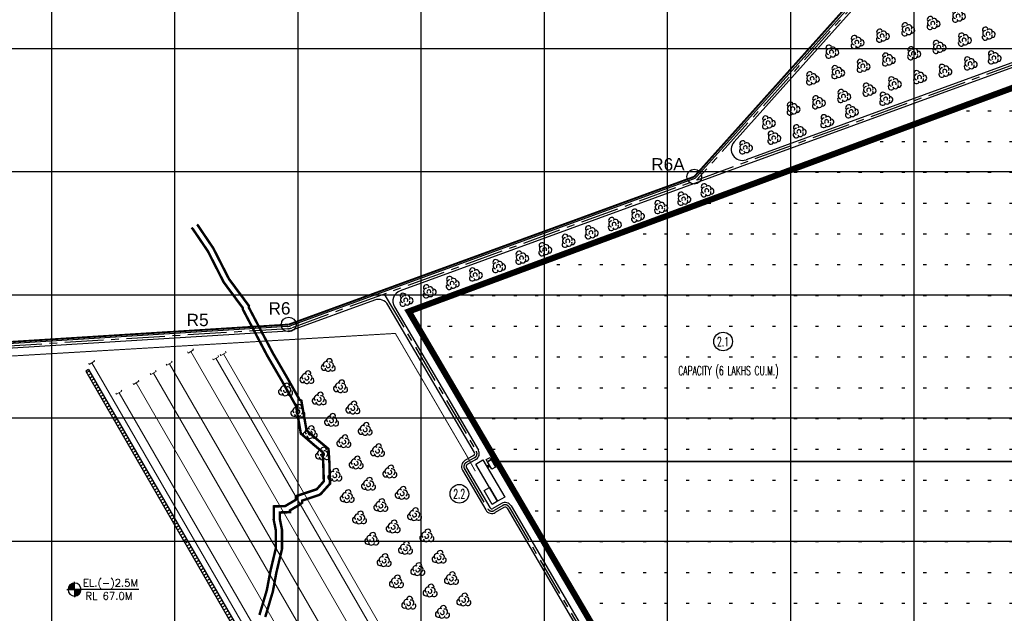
# Model space of a CAD drawing. Header units: inches. Extents: x -8998005 to 170525121, y -30058259 to 1575573.
# Tile 92 of 107: x 474034 to 1273266, y 541272 to 1023425. Entities that reach past the tile are written whole.
import ezdxf
from ezdxf.enums import TextEntityAlignment as Align

# ---------------------------------------------------------------- set-up
doc = ezdxf.new("R2010")
doc.units = ezdxf.units.IN
doc.header["$LTSCALE"] = 5
doc.header["$MEASUREMENT"] = 0
doc.header["$PDMODE"] = 2
doc.header["$PDSIZE"] = 1
for name, pattern in [('CENTER', [2, 1.25, -0.25, 0.25, -0.25]), ('DASHED', [0.75, 0.5, -0.25]), ('HIDDEN', [0.375, 0.25, -0.125]), ('PHANTOM', [2.5, 1.25, -0.25, 0.25, -0.25, 0.25, -0.25])]:
    doc.linetypes.add(name, pattern=pattern)
for name, color, linetype in [('CANAL', 4, 'Continuous'), ('CEN', 9, 'CENTER'), ('DIM', 7, 'Continuous'), ('existing old', 8, 'PHANTOM'), ('HIDDEN', 2, 'DASHED'), ('Meter', 3, 'Continuous'), ('PIPE', 1, 'Continuous'), ('ROAD-ISG', 7, 'Continuous'), ('TCE-ME-ROAD', 244, 'Continuous'), ('Text', 6, 'Continuous'), ('Unknown_Line_Type', 7, 'Continuous')]:
    doc.layers.add(name, color=color, linetype=linetype)
doc.layers.add('Point', color=4, linetype='Continuous', lineweight=25)
doc.layers.add('Y C H P CONV.', color=7, linetype='Continuous', lineweight=9)
doc.styles.add('AR', font='arial.ttf')
doc.styles.add('COMPLEX', font='complex')
doc.styles.add('M1', font='ROMAND.shx', dxfattribs={"height": 6250})

# ---------------------------------------------------------------- blocks, each defined once
blk = doc.blocks.new('ISG')
at = {"layer": 'Y C H P CONV.', "color": 3, "lineweight": 15}
for p, q in [((5891743, 752692, -96251), (5891243, 753558, -96251)), ((5891743, 752692, -96251), (5896073, 755192, -96251)), ((6631993, -524514, -96251), (5893908, 753942, -96251)), ((5896073, 755192, -96251), (5895573, 756058, -96251)), ((5918295, 750702, -96251), (5917795, 751568, -96251)), ((5918295, 750702, -96251), (5922625, 753201, -96251)), ((5922625, 753201, -96251), (5922125, 754067, -96251)), ((5874422, 742693, -96251), (5873922, 743559, -96251)), ((5874422, 742693, -96251), (5878752, 745193, -96251)), ((6684061, -654703, -96251), (5876587, 743943, -96251)), ((5878752, 745193, -96251), (5878252, 746059, -96251)), ((5912233, 747202, -96251), (5911733, 748068, -96251)), ((5912233, 747202, -96251), (5916563, 749702, -96251)), ((5916563, 749702, -96251), (5916063, 750568, -96251)), ((5847575, 727193, -96251), (5847075, 728059, -96251)), ((5847575, 727193, -96251), (5851905, 729693, -96251)), ((6547217, -479675, -96251), (5849740, 728443, -96251)), ((5851905, 729693, -96251), (5851405, 730559, -96251))]:
    blk.add_line(p, q, dxfattribs=at)
at = {"layer": 'Y C H P CONV.', "color": 220, "lineweight": 15}
for p, q in [((6606928, -437098, -96251), (5920460, 751951, -96251)), ((5811609, 743489, -96251), (5811109, 744355, -96251)), ((5811609, 743489, -96251), (5815939, 745989, -96251)), ((5813774, 744739, -96251), (6481176, -411285, -96251)), ((5815939, 745989, -96251), (5815439, 746855, -96251)), ((6614904, -464912, -96251), (5914398, 748452, -96251)), ((5861431, 735193, -96251), (5860931, 736059, -96251)), ((5861431, 735193, -96251), (5865762, 737693, -96251)), ((6593159, -527251, -96251), (5863597, 736443, -96251)), ((5865762, 737693, -96251), (5865262, 738559, -96251)), ((5833718, 719193, -96251), (5833218, 720059, -96251)), ((5833718, 719193, -96251), (5838049, 721693, -96251)), ((5835883, 720443, -96251), (6501276, -432099, -96251)), ((5838049, 721693, -96251), (5837549, 722559, -96251))]:
    blk.add_line(p, q, dxfattribs=at)
blk = doc.blocks.new('GV')
at = {"layer": 'existing old', "color": 3, "linetype": 'Continuous'}
for centre, radius, start, end in [((2383, 3337), 2422, 31.92753, 201.840524), ((2579, 579), 2422, 91.226265, 261.139258), ((4468, 90), 1636, 326.5033, 225.506666), ((5515, 1805), 2422, 331.226258, 141.139252), ((7932, -240), 2422, 271.92753, 81.840528), ((2159, -2410), 2422, 151.927537, 321.840526), ((5481, -1434), 2422, 211.226261, 21.139252)]:
    blk.add_arc(centre, radius, start, end, dxfattribs=at)
blk = doc.blocks.new('ELEVATION')
at = {"color": 0}
for p, q in [((120164, -63931), (122377, -63931)), ((117045, -68730), (122377, -68730)), ((117077, -68196), (122377, -68196)), ((117164, -67663), (122377, -67663)), ((117307, -67130), (122377, -67130)), ((117513, -66597), (122377, -66597)), ((117790, -66064), (122377, -66064)), ((118151, -65530), (122377, -65530)), ((118621, -64997), (122377, -64997)), ((119249, -64464), (122377, -64464)), ((127709, -68834), (122377, -68834)), ((127677, -69367), (122377, -69367)), ((127590, -69901), (122377, -69901)), ((127442, -70447), (122377, -70447)), ((127235, -70981), (122377, -70981)), ((126956, -71514), (122377, -71514)), ((126642, -71983), (122377, -71983)), ((126183, -72516), (122377, -72516)), ((125574, -73049), (122377, -73049)), ((124670, -73596), (122377, -73596))]:
    blk.add_line(p, q, dxfattribs=at)
for p, q in [((122377, -68782), (122377, -62520)), ((116087, -68782), (122377, -68782)), ((174509, -68782), (122377, -68782)), ((122377, -68782), (122377, -74975))]:
    blk.add_line(p, q)
for start, end in [(90, 270), (0, 90), (270, 0)]:
    blk.add_arc((122377, -68782), 5332, start, end)
blk = doc.blocks.new('GV-flat-104')
at = {"layer": 'existing old', "color": 3, "linetype": 'Continuous', "ltscale": 100}
for centre, radius, start, end in [((2383, 3337), 2422, 31.92753, 201.840524), ((2579, 579), 2422, 91.226265, 261.139258), ((4468, 90), 1636, 326.5033, 225.506666), ((5515, 1805), 2422, 331.226258, 141.139252), ((7932, -240), 2422, 271.92753, 81.840528), ((2159, -2410), 2422, 151.927537, 321.840526), ((5481, -1434), 2422, 211.226261, 21.139252)]:
    blk.add_arc(centre, radius, start, end, dxfattribs=at)
blk = doc.blocks.new('GV-flat-105')
at = {"layer": 'existing old', "color": 3, "linetype": 'Continuous', "ltscale": 100}
for centre, radius, start, end in [((2383, 3337), 2422, 31.92753, 201.840524), ((2579, 579), 2422, 91.226265, 261.139258), ((4468, 90), 1636, 326.5033, 225.506666), ((5515, 1805), 2422, 331.226258, 141.139252), ((7932, -240), 2422, 271.92753, 81.840528), ((2159, -2410), 2422, 151.927537, 321.840526), ((5481, -1434), 2422, 211.226261, 21.139252)]:
    blk.add_arc(centre, radius, start, end, dxfattribs=at)
blk = doc.blocks.new('GV-flat-106')
at = {"layer": 'existing old', "color": 3, "linetype": 'Continuous', "ltscale": 100}
for centre, radius, start, end in [((2383, 3337), 2422, 31.92753, 201.840524), ((2579, 579), 2422, 91.226265, 261.139258), ((4468, 90), 1636, 326.5033, 225.506666), ((5515, 1805), 2422, 331.226258, 141.139252), ((7932, -240), 2422, 271.92753, 81.840528), ((2159, -2410), 2422, 151.927537, 321.840526), ((5481, -1434), 2422, 211.226261, 21.139252)]:
    blk.add_arc(centre, radius, start, end, dxfattribs=at)
blk = doc.blocks.new('GV-flat-107')
at = {"layer": 'existing old', "color": 3, "linetype": 'Continuous', "ltscale": 100}
for centre, radius, start, end in [((2383, 3337), 2422, 31.92753, 201.840524), ((2579, 579), 2422, 91.226265, 261.139258), ((4468, 90), 1636, 326.5033, 225.506666), ((5515, 1805), 2422, 331.226258, 141.139252), ((7932, -240), 2422, 271.92753, 81.840528), ((2159, -2410), 2422, 151.927537, 321.840526), ((5481, -1434), 2422, 211.226261, 21.139252)]:
    blk.add_arc(centre, radius, start, end, dxfattribs=at)
blk = doc.blocks.new('GV-flat-108')
at = {"layer": 'existing old', "color": 3, "linetype": 'Continuous', "ltscale": 100}
for centre, radius, start, end in [((2383, 3337), 2422, 31.92753, 201.840524), ((2579, 579), 2422, 91.226265, 261.139258), ((4468, 90), 1636, 326.5033, 225.506666), ((5515, 1805), 2422, 331.226258, 141.139252), ((7932, -240), 2422, 271.92753, 81.840528), ((2159, -2410), 2422, 151.927537, 321.840526), ((5481, -1434), 2422, 211.226261, 21.139252)]:
    blk.add_arc(centre, radius, start, end, dxfattribs=at)
blk = doc.blocks.new('GV-flat-109')
at = {"layer": 'existing old', "color": 3, "linetype": 'Continuous', "ltscale": 100}
for centre, radius, start, end in [((2383, 3337), 2422, 31.92753, 201.840524), ((2579, 579), 2422, 91.226265, 261.139258), ((4468, 90), 1636, 326.5033, 225.506666), ((5515, 1805), 2422, 331.226258, 141.139252), ((7932, -240), 2422, 271.92753, 81.840528), ((2159, -2410), 2422, 151.927537, 321.840526), ((5481, -1434), 2422, 211.226261, 21.139252)]:
    blk.add_arc(centre, radius, start, end, dxfattribs=at)
blk = doc.blocks.new('GV-flat-110')
at = {"layer": 'existing old', "color": 3, "linetype": 'Continuous', "ltscale": 100}
for centre, radius, start, end in [((2383, 3337), 2422, 31.92753, 201.840524), ((2579, 579), 2422, 91.226265, 261.139258), ((4468, 90), 1636, 326.5033, 225.506666), ((5515, 1805), 2422, 331.226258, 141.139252), ((7932, -240), 2422, 271.92753, 81.840528), ((2159, -2410), 2422, 151.927537, 321.840526), ((5481, -1434), 2422, 211.226261, 21.139252)]:
    blk.add_arc(centre, radius, start, end, dxfattribs=at)
blk = doc.blocks.new('GV-flat-111')
at = {"layer": 'existing old', "color": 3, "linetype": 'Continuous', "ltscale": 100}
for centre, radius, start, end in [((2383, 3337), 2422, 31.92753, 201.840524), ((2579, 579), 2422, 91.226265, 261.139258), ((4468, 90), 1636, 326.5033, 225.506666), ((5515, 1805), 2422, 331.226258, 141.139252), ((7932, -240), 2422, 271.92753, 81.840528), ((2159, -2410), 2422, 151.927537, 321.840526), ((5481, -1434), 2422, 211.226261, 21.139252)]:
    blk.add_arc(centre, radius, start, end, dxfattribs=at)
blk = doc.blocks.new('GV-flat-112')
at = {"layer": 'existing old', "color": 3, "linetype": 'Continuous', "ltscale": 100}
for centre, radius, start, end in [((2383, 3337), 2422, 31.92753, 201.840524), ((2579, 579), 2422, 91.226265, 261.139258), ((4468, 90), 1636, 326.5033, 225.506666), ((5515, 1805), 2422, 331.226258, 141.139252), ((7932, -240), 2422, 271.92753, 81.840528), ((2159, -2410), 2422, 151.927537, 321.840526), ((5481, -1434), 2422, 211.226261, 21.139252)]:
    blk.add_arc(centre, radius, start, end, dxfattribs=at)
blk = doc.blocks.new('GV-flat-113')
at = {"layer": 'existing old', "color": 3, "linetype": 'Continuous', "ltscale": 100}
for centre, radius, start, end in [((2383, 3337), 2422, 31.92753, 201.840524), ((2579, 579), 2422, 91.226265, 261.139258), ((4468, 90), 1636, 326.5033, 225.506666), ((5515, 1805), 2422, 331.226258, 141.139252), ((7932, -240), 2422, 271.92753, 81.840528), ((2159, -2410), 2422, 151.927537, 321.840526), ((5481, -1434), 2422, 211.226261, 21.139252)]:
    blk.add_arc(centre, radius, start, end, dxfattribs=at)
blk = doc.blocks.new('GV-flat-114')
at = {"layer": 'existing old', "color": 3, "linetype": 'Continuous', "ltscale": 100}
for centre, radius, start, end in [((2383, 3337), 2422, 31.92753, 201.840524), ((2579, 579), 2422, 91.226265, 261.139258), ((4468, 90), 1636, 326.5033, 225.506666), ((5515, 1805), 2422, 331.226258, 141.139252), ((7932, -240), 2422, 271.92753, 81.840528), ((2159, -2410), 2422, 151.927537, 321.840526), ((5481, -1434), 2422, 211.226261, 21.139252)]:
    blk.add_arc(centre, radius, start, end, dxfattribs=at)
blk = doc.blocks.new('GV-flat-115')
at = {"layer": 'existing old', "color": 3, "linetype": 'Continuous', "ltscale": 100}
for centre, radius, start, end in [((2383, 3337), 2422, 31.92753, 201.840524), ((2579, 579), 2422, 91.226265, 261.139258), ((4468, 90), 1636, 326.5033, 225.506666), ((5515, 1805), 2422, 331.226258, 141.139252), ((7932, -240), 2422, 271.92753, 81.840528), ((2159, -2410), 2422, 151.927537, 321.840526), ((5481, -1434), 2422, 211.226261, 21.139252)]:
    blk.add_arc(centre, radius, start, end, dxfattribs=at)
blk = doc.blocks.new('GV-flat-116')
at = {"layer": 'existing old', "color": 3, "linetype": 'Continuous', "ltscale": 100}
for centre, radius, start, end in [((2383, 3337), 2422, 31.92753, 201.840524), ((2579, 579), 2422, 91.226265, 261.139258), ((4468, 90), 1636, 326.5033, 225.506666), ((5515, 1805), 2422, 331.226258, 141.139252), ((7932, -240), 2422, 271.92753, 81.840528), ((2159, -2410), 2422, 151.927537, 321.840526), ((5481, -1434), 2422, 211.226261, 21.139252)]:
    blk.add_arc(centre, radius, start, end, dxfattribs=at)
blk = doc.blocks.new('GV-flat-117')
at = {"layer": 'existing old', "color": 3, "linetype": 'Continuous', "ltscale": 100}
for centre, radius, start, end in [((2383, 3337), 2422, 31.92753, 201.840524), ((2579, 579), 2422, 91.226265, 261.139258), ((4468, 90), 1636, 326.5033, 225.506666), ((5515, 1805), 2422, 331.226258, 141.139252), ((7932, -240), 2422, 271.92753, 81.840528), ((2159, -2410), 2422, 151.927537, 321.840526), ((5481, -1434), 2422, 211.226261, 21.139252)]:
    blk.add_arc(centre, radius, start, end, dxfattribs=at)
blk = doc.blocks.new('GV-flat-118')
at = {"layer": 'existing old', "color": 3, "linetype": 'Continuous', "ltscale": 100}
for centre, radius, start, end in [((2383, 3337), 2422, 31.92753, 201.840524), ((2579, 579), 2422, 91.226265, 261.139258), ((4468, 90), 1636, 326.5033, 225.506666), ((5515, 1805), 2422, 331.226258, 141.139252), ((7932, -240), 2422, 271.92753, 81.840528), ((2159, -2410), 2422, 151.927537, 321.840526), ((5481, -1434), 2422, 211.226261, 21.139252)]:
    blk.add_arc(centre, radius, start, end, dxfattribs=at)
blk = doc.blocks.new('GV-flat-119')
at = {"layer": 'existing old', "color": 3, "linetype": 'Continuous', "ltscale": 100}
for centre, radius, start, end in [((2383, 3337), 2422, 31.92753, 201.840524), ((2579, 579), 2422, 91.226265, 261.139258), ((4468, 90), 1636, 326.5033, 225.506666), ((5515, 1805), 2422, 331.226258, 141.139252), ((7932, -240), 2422, 271.92753, 81.840528), ((2159, -2410), 2422, 151.927537, 321.840526), ((5481, -1434), 2422, 211.226261, 21.139252)]:
    blk.add_arc(centre, radius, start, end, dxfattribs=at)
blk = doc.blocks.new('GV-flat-121')
at = {"layer": 'existing old', "color": 3, "linetype": 'Continuous', "ltscale": 100}
for centre, radius, start, end in [((2383, 3337), 2422, 31.92753, 201.840524), ((2579, 579), 2422, 91.226265, 261.139258), ((4468, 90), 1636, 326.5033, 225.506666), ((5515, 1805), 2422, 331.226258, 141.139252), ((7932, -240), 2422, 271.92753, 81.840528), ((2159, -2410), 2422, 151.927537, 321.840526), ((5481, -1434), 2422, 211.226261, 21.139252)]:
    blk.add_arc(centre, radius, start, end, dxfattribs=at)
blk = doc.blocks.new('GV-flat-122')
at = {"layer": 'existing old', "color": 3, "linetype": 'Continuous', "ltscale": 100}
for centre, radius, start, end in [((2383, 3337), 2422, 31.92753, 201.840524), ((2579, 579), 2422, 91.226265, 261.139258), ((4468, 90), 1636, 326.5033, 225.506666), ((5515, 1805), 2422, 331.226258, 141.139252), ((7932, -240), 2422, 271.92753, 81.840528), ((2159, -2410), 2422, 151.927537, 321.840526), ((5481, -1434), 2422, 211.226261, 21.139252)]:
    blk.add_arc(centre, radius, start, end, dxfattribs=at)
blk = doc.blocks.new('GV-flat-123')
at = {"layer": 'existing old', "color": 3, "linetype": 'Continuous', "ltscale": 100}
for centre, radius, start, end in [((2383, 3337), 2422, 31.92753, 201.840524), ((2579, 579), 2422, 91.226265, 261.139258), ((4468, 90), 1636, 326.5033, 225.506666), ((5515, 1805), 2422, 331.226258, 141.139252), ((7932, -240), 2422, 271.92753, 81.840528), ((2159, -2410), 2422, 151.927537, 321.840526), ((5481, -1434), 2422, 211.226261, 21.139252)]:
    blk.add_arc(centre, radius, start, end, dxfattribs=at)
blk = doc.blocks.new('GV-flat-125')
at = {"layer": 'existing old', "color": 3, "linetype": 'Continuous', "ltscale": 100}
for centre, radius, start, end in [((2383, 3337), 2422, 31.92753, 201.840524), ((2579, 579), 2422, 91.226265, 261.139258), ((4468, 90), 1636, 326.5033, 225.506666), ((5515, 1805), 2422, 331.226258, 141.139252), ((7932, -240), 2422, 271.92753, 81.840528), ((2159, -2410), 2422, 151.927537, 321.840526), ((5481, -1434), 2422, 211.226261, 21.139252)]:
    blk.add_arc(centre, radius, start, end, dxfattribs=at)
blk = doc.blocks.new('GV-flat-126')
at = {"layer": 'existing old', "color": 3, "linetype": 'Continuous', "ltscale": 100}
for centre, radius, start, end in [((2383, 3337), 2422, 31.92753, 201.840524), ((2579, 579), 2422, 91.226265, 261.139258), ((4468, 90), 1636, 326.5033, 225.506666), ((5515, 1805), 2422, 331.226258, 141.139252), ((7932, -240), 2422, 271.92753, 81.840528), ((2159, -2410), 2422, 151.927537, 321.840526), ((5481, -1434), 2422, 211.226261, 21.139252)]:
    blk.add_arc(centre, radius, start, end, dxfattribs=at)
blk = doc.blocks.new('GV-flat-128')
at = {"layer": 'existing old', "color": 3, "linetype": 'Continuous', "ltscale": 100}
for centre, radius, start, end in [((2383, 3337), 2422, 31.92753, 201.840524), ((2579, 579), 2422, 91.226265, 261.139258), ((4468, 90), 1636, 326.5033, 225.506666), ((5515, 1805), 2422, 331.226258, 141.139252), ((7932, -240), 2422, 271.92753, 81.840528), ((2159, -2410), 2422, 151.927537, 321.840526), ((5481, -1434), 2422, 211.226261, 21.139252)]:
    blk.add_arc(centre, radius, start, end, dxfattribs=at)
blk = doc.blocks.new('GV-flat-129')
at = {"layer": 'existing old', "color": 3, "linetype": 'Continuous', "ltscale": 100}
for centre, radius, start, end in [((2383, 3337), 2422, 31.92753, 201.840524), ((2579, 579), 2422, 91.226265, 261.139258), ((4468, 90), 1636, 326.5033, 225.506666), ((5515, 1805), 2422, 331.226258, 141.139252), ((7932, -240), 2422, 271.92753, 81.840528), ((2159, -2410), 2422, 151.927537, 321.840526), ((5481, -1434), 2422, 211.226261, 21.139252)]:
    blk.add_arc(centre, radius, start, end, dxfattribs=at)
blk = doc.blocks.new('GV-flat-132')
at = {"layer": 'existing old', "color": 3, "linetype": 'Continuous', "ltscale": 100}
for centre, radius, start, end in [((2383, 3337), 2422, 31.92753, 201.840524), ((2579, 579), 2422, 91.226265, 261.139258), ((4468, 90), 1636, 326.5033, 225.506666), ((5515, 1805), 2422, 331.226258, 141.139252), ((7932, -240), 2422, 271.92753, 81.840528), ((2159, -2410), 2422, 151.927537, 321.840526), ((5481, -1434), 2422, 211.226261, 21.139252)]:
    blk.add_arc(centre, radius, start, end, dxfattribs=at)
blk = doc.blocks.new('GV-flat-133')
at = {"layer": 'existing old', "color": 3, "linetype": 'Continuous', "ltscale": 100}
for centre, radius, start, end in [((2383, 3337), 2422, 31.92753, 201.840524), ((2579, 579), 2422, 91.226265, 261.139258), ((4468, 90), 1636, 326.5033, 225.506666), ((5515, 1805), 2422, 331.226258, 141.139252), ((7932, -240), 2422, 271.92753, 81.840528), ((2159, -2410), 2422, 151.927537, 321.840526), ((5481, -1434), 2422, 211.226261, 21.139252)]:
    blk.add_arc(centre, radius, start, end, dxfattribs=at)
blk = doc.blocks.new('GV-flat-138')
at = {"layer": 'existing old', "color": 3, "linetype": 'Continuous', "ltscale": 100}
for centre, radius, start, end in [((2383, 3337), 2422, 31.92753, 201.840524), ((2579, 579), 2422, 91.226265, 261.139258), ((4468, 90), 1636, 326.5033, 225.506666), ((5515, 1805), 2422, 331.226258, 141.139252), ((7932, -240), 2422, 271.92753, 81.840528), ((2159, -2410), 2422, 151.927537, 321.840526), ((5481, -1434), 2422, 211.226261, 21.139252)]:
    blk.add_arc(centre, radius, start, end, dxfattribs=at)
blk = doc.blocks.new('GV-flat-139')
at = {"layer": 'existing old', "color": 3, "linetype": 'Continuous', "ltscale": 100}
for centre, radius, start, end in [((2383, 3337), 2422, 31.92753, 201.840524), ((2579, 579), 2422, 91.226265, 261.139258), ((4468, 90), 1636, 326.5033, 225.506666), ((5515, 1805), 2422, 331.226258, 141.139252), ((7932, -240), 2422, 271.92753, 81.840528), ((2159, -2410), 2422, 151.927537, 321.840526), ((5481, -1434), 2422, 211.226261, 21.139252)]:
    blk.add_arc(centre, radius, start, end, dxfattribs=at)
blk = doc.blocks.new('GV-flat-145')
at = {"layer": 'existing old', "color": 3, "linetype": 'Continuous', "ltscale": 100}
for centre, radius, start, end in [((2383, 3337), 2422, 31.92753, 201.840524), ((2579, 579), 2422, 91.226265, 261.139258), ((4468, 90), 1636, 326.5033, 225.506666), ((5515, 1805), 2422, 331.226258, 141.139252), ((7932, -240), 2422, 271.92753, 81.840528), ((2159, -2410), 2422, 151.927537, 321.840526), ((5481, -1434), 2422, 211.226261, 21.139252)]:
    blk.add_arc(centre, radius, start, end, dxfattribs=at)
blk = doc.blocks.new('GV-flat-146')
at = {"layer": 'existing old', "color": 3, "linetype": 'Continuous', "ltscale": 100}
for centre, radius, start, end in [((2383, 3337), 2422, 31.92753, 201.840524), ((2579, 579), 2422, 91.226265, 261.139258), ((4468, 90), 1636, 326.5033, 225.506666), ((5515, 1805), 2422, 331.226258, 141.139252), ((7932, -240), 2422, 271.92753, 81.840528), ((2159, -2410), 2422, 151.927537, 321.840526), ((5481, -1434), 2422, 211.226261, 21.139252)]:
    blk.add_arc(centre, radius, start, end, dxfattribs=at)
blk = doc.blocks.new('GV-flat-154')
at = {"layer": 'existing old', "color": 3, "linetype": 'Continuous', "ltscale": 100}
for centre, radius, start, end in [((2383, 3337), 2422, 31.92753, 201.840524), ((2579, 579), 2422, 91.226265, 261.139258), ((4468, 90), 1636, 326.5033, 225.506666), ((5515, 1805), 2422, 331.226258, 141.139252), ((7932, -240), 2422, 271.92753, 81.840528), ((2159, -2410), 2422, 151.927537, 321.840526), ((5481, -1434), 2422, 211.226261, 21.139252)]:
    blk.add_arc(centre, radius, start, end, dxfattribs=at)

msp = doc.modelspace()

# ---------------------------------------------------------------- hatches: boundary and pattern name
at = {"linetype": 'Continuous', "ltscale": 100}
h = msp.add_hatch(dxfattribs=at)
h.set_pattern_fill('ACAD_ISO07W100', color=140, scale=5000, style=0)
h.set_pattern_definition([(0, (7e-05, -536), (0, 25000), [2500, -15000])])
edge = h.paths.add_edge_path()
edge.add_line((789854, 786444), (861166, 664638))
edge.add_line((861166, 664638), (947436, 517282))
edge.add_line((947436, 517282), (1016100, 400000))
edge.add_line((1016100, 400000), (1284859, 400000))
edge.add_line((1284859, 400000), (1284859, 969878))
edge.add_line((1284859, 969878), (789854, 786444))
edge.add_line((789854, 786444), (861166, 664638))
h = msp.add_hatch()
h.set_pattern_fill('ANSI31', scale=20000, angle=346.994931, style=0)
h.set_pattern_definition([(31.9949306, (-402230525.4, -2008250474.8), (-1324.6105722, 2120.237447), [])])
h.paths.add_polyline_path([(854991, 176490), (852653, 175140), (527665, 738064), (530003, 739414)])

# ---------------------------------------------------------------- linework, layer by layer
at = {"color": 7}
for p, q in [((530003, 739414), (527665, 738064)), ((527665, 738064), (852653, 175140)), ((530003, 739414), (854991, 176490))]:
    msp.add_line(p, q, dxfattribs=at)
at = {"color": 6, "linetype": 'Continuous', "ltscale": 100}
for p, q in [((859796, 666978), (857207, 665462)), ((860515, 665751), (857926, 664235)), ((861817, 663526), (859228, 662010)), ((855197, 661968), (853040, 660705)), ((855916, 660741), (853758, 659478)), ((862535, 662299), (859947, 660783))]:
    msp.add_line(p, q, dxfattribs=at)
at = {"color": 1, "elevation": 69405}
for points, const_width in [([(1021563, 895902), (1163519, 1054376)], 1500), ([(1021563, 895902), (1163519, 1054376)], 1000), ([(692437, 775832), (1021563, 895902)], 1500), ([(692437, 775832), (1021563, 895902)], 1000), ([(-462434, 703703), (692437, 775832)], 1500), ([(-462434, 703703), (692437, 775832)], 1000)]:
    msp.add_lwpolyline(points, dxfattribs=dict(at, const_width=const_width))
at = {"color": 5, "const_width": 5000}
msp.add_lwpolyline([(1284859, 969878), (789854, 786444), (1016100, 400000), (1284859, 400000)], close=True, dxfattribs=at)
at = {"color": 5}
for points in [[(850036, 665836), (867719, 635631), (861937, 632246), (844254, 662450)], [(855798, 667869), (856809, 666143), (853788, 664375), (852778, 666101)], [(857325, 658334), (853788, 664375), (856809, 666143), (860345, 660102)], [(857622, 629720), (851054, 640939), (855369, 643465), (861937, 632246)]]:
    msp.add_lwpolyline(points, close=True, dxfattribs=at)
at = {"color": 5, "const_width": 1500}
msp.add_lwpolyline([(861166, 664638), (1284859, 664638)], dxfattribs=at)
at = {"layer": 'CANAL', "color": 8}
for p, q in [((500000, -800000), (500000, 1470819)), ((600000, -800000), (600000, 1470819)), ((700000, -800000), (700000, 1470819)), ((800000, -800000), (800000, 1470819)), ((900000, -800000), (900000, 1470819)), ((1000000, -800000), (1000000, 1470819)), ((1100000, -800000), (1100000, 1470819)), ((1200000, -800000), (1200000, 1470819)), ((-597246, 1000000), (1674255, 1000000)), ((-597246, 900000), (1664920, 900000)), ((-597246, 800000), (1664920, 800000)), ((-597246, 700000), (1664920, 700000)), ((-597246, 600000), (1664920, 600000))]:
    msp.add_line(p, q, dxfattribs=at)
at = {"layer": 'CEN', "color": 44, "linetype": 'CENTER', "lineweight": 9, "ltscale": 500}
for p, q in [((860155, 666364), (857566, 664848)), ((855556, 661354), (853399, 660091)), ((862176, 662912), (859587, 661397))]:
    msp.add_line(p, q, dxfattribs=at)
at = {"layer": 'DIM', "linetype": 'Continuous'}
for centre in [(1045000, 762040, -106804), (830905, 638357)]:
    msp.add_circle(centre, 7580, dxfattribs=at)
at = {"layer": 'Meter', "color": 7}
for centre in [(1021563, 895902, 66508), (1021563, 895902, 66508), (692437, 775832, 66508), (692437, 775832, 66508)]:
    msp.add_circle(centre, 6000, dxfattribs=at)
at = {"layer": 'PIPE', "color": 140, "linetype": 'HIDDEN', "ltscale": 25000, "const_width": 800}
msp.add_lwpolyline([(843895, 656695), (836268, 670411), (778977, 768604), (419611, 747424), (419611, 741393), (419611, 741393)], dxfattribs=at)
at = {"layer": 'Point', "color": 7}
msp.add_point((632553, 772092, 66132), dxfattribs=at)
at = {"layer": 'TCE-ME-ROAD', "color": 11, "linetype": 'CENTER', "ltscale": 5000}
for p, q in [((1165260, 1051261), (1023513, 893021)), ((1288098, 989545), (694477, 772983)), ((770013, 800540), (844752, 672881)), ((691708, 772405), (-446063, 701344)), ((843410, 667751), (836399, 663646)), ((835057, 658515), (854004, 626153)), ((866146, 628916), (859134, 624811)), ((871277, 627575), (1008109, 393855))]:
    msp.add_line(p, q, dxfattribs=at)
at = {"layer": 'TCE-ME-ROAD', "linetype": 'Continuous'}
for p, q in [((1163967, 1052627, 69405), (1023766, 896113, 69405)), ((1053900, 924133), (1166657, 1050010)), ((1287455, 991307), (1063688, 909673)), ((1288741, 987784), (782897, 803245)), ((1020549, 893935), (693970, 774794)), ((778215, 790243), (846370, 673829)), ((691447, 774267), (-446180, 703215))]:
    msp.add_line(p, q, dxfattribs=at)
at = {"layer": 'TCE-ME-ROAD'}
for p, q in [((842463, 669369), (835451, 665264)), ((844358, 666133), (837346, 662027)), ((833439, 657567), (852386, 625206)), ((836675, 659462), (855622, 627100)), ((865199, 630535), (858187, 626430)), ((867093, 627298), (860082, 623193)), ((869659, 626628), (1006491, 392908)), ((872895, 628522), (1009727, 394803))]:
    msp.add_line(p, q, dxfattribs=at)
at = {"layer": 'TCE-ME-ROAD', "linetype": 'Continuous'}
for points in [[(843134, 671934), (772981, 791760, 0.3624671), (762130, 795668), (695119, 771222)], [(691825, 770533), (450314, 755449, 0.3960601), (441875, 746467), (441875, 543375, -0.4142136), (429125, 530625), (365250, 530625, 0.4142136), (356250, 521625), (356250, 454125, 0.4142136), (365250, 445125)]]:
    msp.add_lwpolyline(points, format="xyb", dxfattribs=at)
for centre, radius, start, end in [((1060604, 918128), 9000, 138.146932, 290.042738), ((1017807, 901451, 69405), 8000, 290.042738, 318.146932), ((785982, 794790), 9000, 110.042738, 210.347077), ((690886, 783249), 9000, 273.57383, 290.042738), ((690886, 783249), 12750, 273.57383, 290.042738)]:
    msp.add_arc(centre, radius, start, end, dxfattribs=at)
at = {"layer": 'TCE-ME-ROAD', "color": 11, "linetype": 'CENTER', "ltscale": 5000}
for centre, radius, start, end in [((690886, 783249), 10875, 273.57383, 290.042738), ((841516, 670987), 3750, 300.347079, 30.347084), ((838293, 660409), 3750, 120.347079, 210.347084), ((857240, 628048), 3750, 210.347084, 300.347079), ((868041, 625680), 3750, 30.347084, 120.347079)]:
    msp.add_arc(centre, radius, start, end, dxfattribs=at)
at = {"layer": 'TCE-ME-ROAD'}
for centre, radius, start, end in [((841516, 670987), 1875, 300.347079, 30.347084), ((841516, 670987), 5625, 300.347079, 30.347084), ((838293, 660409), 5625, 120.347079, 210.347084), ((838293, 660409), 1875, 120.347079, 210.347084), ((857240, 628048), 5625, 210.347084, 300.347079), ((857240, 628048), 1875, 210.347084, 300.347067), ((868041, 625680), 5625, 30.347084, 120.347079), ((868041, 625680), 1875, 30.347084, 120.347067)]:
    msp.add_arc(centre, radius, start, end, dxfattribs=at)
at = {"layer": 'Unknown_Line_Type', "color": 4, "const_width": 2000, "elevation": 69475}
for points in [[(613487, 854426), (614623, 853355), (626834, 835308), (639673, 810120), (641041, 808290), (655098, 789353), (655088, 788308), (665400, 768691), (675146, 750190), (686916, 729992), (697640, 710910), (698169, 710650), (702259, 687270), (712810, 678139), (719864, 672295), (720444, 663166), (720885, 648470), (715241, 642138), (714891, 641942), (698359, 636423), (698340, 633603), (698095, 633424), (689390, 628306), (680331, 628124), (680237, 617073), (681977, 608578), (681977, 608124), (681991, 594259), (677515, 575470), (674652, 560115), (668640, 539929)], [(617954, 857086), (618455, 856614), (631148, 837853), (643933, 812772), (645050, 811277), (660114, 790985), (660100, 789520), (669826, 771017), (679520, 752615), (691256, 732476), (701236, 714716), (702656, 714021), (706877, 689886), (716042, 681955), (724717, 674767), (725439, 663399), (725942, 646630), (718417, 638187), (716924, 637349), (703334, 632813), (703322, 631046), (700841, 629238), (693394, 624860), (693398, 623385), (685289, 623223), (685241, 617558), (686976, 609087), (686977, 608129), (686992, 593674), (682407, 574432), (679519, 558939), (673354, 538241)]]:
    msp.add_lwpolyline(points, dxfattribs=at)

# ---------------------------------------------------------------- block references
at = {"ltscale": 100}
for name, p in [('GV-flat-145', (1231330, 1026222)), ('GV-flat-138', (1210777, 1020216)), ('GV-flat-128', (1169672, 1010011)), ('GV-flat-132', (1190225, 1015114)), ('GV-flat-154', (1255574, 1011654)), ('GV-flat-125', (1149120, 1004909)), ('GV-flat-146', (1236168, 1006816)), ('GV-flat-122', (1128484, 996983)), ('GV-flat-133', (1195063, 995708)), ('GV-flat-139', (1215616, 1000811)), ('GV-flat-126', (1153958, 985503)), ('GV-flat-129', (1174511, 990605)), ('GV-flat-118', (1241007, 987410)), ('GV-flat-119', (1260413, 992249)), ('GV-flat-123', (1133405, 980400)), ('GV-flat-117', (1220454, 981405)), ('GV-flat-121', (1112853, 975298)), ('GV-flat-115', (1179349, 971199)), ('GV-flat-116', (1199902, 976302)), ('GV-flat-114', (1158796, 966097)), ('GV-flat-112', (1117691, 955892)), ('GV-flat-113', (1138244, 960994)), ('GV-flat-104', (1172451, 958741)), ('GV-flat-111', (1097139, 950789)), ('GV-flat-105', (1144505, 948504)), ('GV-flat-107', (1077121, 939448)), ('GV-flat-106', (1124543, 940523)), ('GV-flat-110', (1102148, 932286)), ('GV-flat-109', (1081596, 927184)), ('GV-flat-108', (1058532, 919281))]:
    msp.add_blockref(name, p, dxfattribs=at)
at = {"linetype": 'Continuous'}
msp.add_blockref('ELEVATION', (396213, 629311), dxfattribs=at)
at = {"layer": 'HIDDEN'}
for p in [(1231330, 1026222), (1210777, 1020216), (1169672, 1010011), (1190225, 1015114), (1255574, 1011654), (1149120, 1004909), (1236168, 1006816), (1195063, 995708), (1215616, 1000811), (1153958, 985503), (1174511, 990605), (1241007, 987410), (1260413, 992249), (1133405, 980400), (1220454, 981405), (1112853, 975298), (1179349, 971199), (1199902, 976302), (1158796, 966097), (1117691, 955892), (1138244, 960994), (1172451, 958741), (1097139, 950789), (1144505, 948504), (1077121, 939448), (1124543, 940523), (1102148, 932286), (1081596, 927184), (1058532, 919281), (1027265, 884397), (1008471, 877557), (989677, 870717), (970883, 863876), (933295, 850195), (952089, 857036), (914502, 843355), (895708, 836515), (876914, 829674), (858120, 822834), (820532, 809153), (839326, 815993), (801738, 802313), (782945, 795472)]:
    msp.add_blockref('GV', p, dxfattribs=at)
at = {"layer": 'HIDDEN', "rotation": 207.498928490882}
for p in [(728339, 744540), (711018, 734540), (693697, 724540), (738338, 727219), (721018, 717219), (703697, 707220), (748338, 709898), (731017, 699899), (758338, 692578), (713697, 689899), (741017, 682578), (768337, 675257), (723696, 672578), (751017, 665257), (733696, 655258), (778337, 657936), (761016, 647937), (743696, 637937), (788337, 640616), (771016, 630616), (753695, 620616), (798336, 623295), (781016, 613295), (763695, 603295), (808336, 605974), (791015, 595974), (818336, 588653), (773695, 585975), (801015, 578654), (828335, 571333), (783694, 568654), (811015, 561333), (793694, 551333), (838335, 554012), (821014, 544012)]:
    msp.add_blockref('GV', p, dxfattribs=at)
at = {"layer": 'ROAD-ISG', "color": 190}
msp.add_blockref('ISG', (-5281049, 0), dxfattribs=at)

# ---------------------------------------------------------------- texts
at = {"color": 7, "ltscale": 0.3, "style": 'AR'}
for s, p in [('R6A', (986636, 900957, 69405)), ('R6', (675990, 783954, 69405)), ('R5', (609550, 774520, 69405))]:
    msp.add_text(s, height=10000, rotation=0.055026, dxfattribs=at).set_placement(p)
at = {"color": 6, "style": 'M1', "width": 0.6}
msp.add_text('CAPACITY (6 LAKHS CU.M.)', height=7500, dxfattribs=at).set_placement((1049326, 737821), align=Align.MIDDLE)
at = {"layer": 'Text', "style": 'M1', "width": 0.6}
for s, p in [('2.1', (1044873, 761916, -106804)), ('2.2', (830779, 638233))]:
    msp.add_text(s, height=7500, dxfattribs=at).set_placement(p, align=Align.MIDDLE)
at = {"layer": 'Text', "style": 'COMPLEX'}
for s, p in [('EL.(-)2.5M', (525412, 562981)), ('RL 67.0M', (527432, 552349))]:
    msp.add_text(s, height=6000, dxfattribs=at).set_placement(p)

doc.saveas('drawing.dxf')
